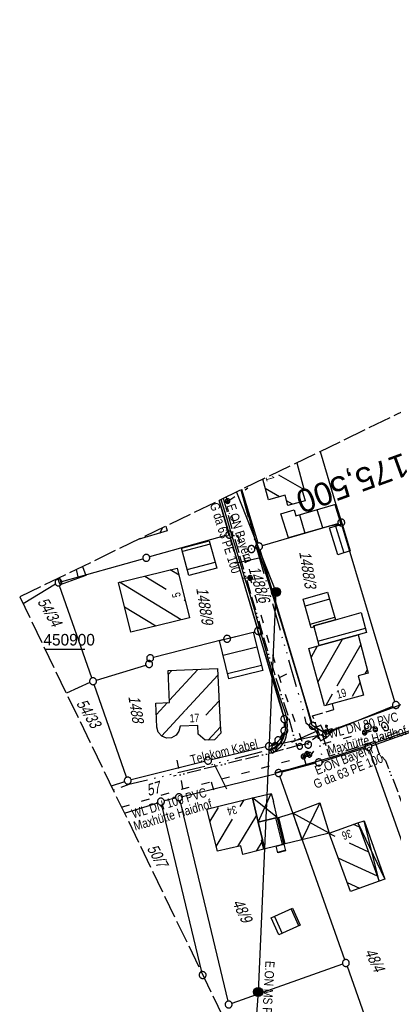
# Model space of a CAD drawing. Extents: x 508513 to 509174, y 450079 to 451036.
# Tile 43 of 51: x 508513 to 508594, y 450823 to 451036. Entities that reach past the tile are written whole.
import ezdxf
from ezdxf.enums import TextEntityAlignment as Align

# ---------------------------------------------------------------- set-up
doc = ezdxf.new("R2010")
doc.units = 0
doc.header["$LTSCALE"] = 10
doc.header["$MEASUREMENT"] = 0
for name, pattern in [('ACAD_ISO03W100', [30, 12, -18]), ('ACAD_ISO13W100', [36, 12, -3, 12, -3, 0, -3, 0, -3]), ('ACAD_ISO14W100', [25.5, 12, -3, 0.5, -3, 0.5, -3, 0.5, -3]), ('LT00', [0]), ('LT14', [0.6, 0.5, -0.1]), ('LT17', [0.15, 0.1, -0.05])]:
    doc.linetypes.add(name, pattern=pattern)
doc.layers.get('0').update_dxf_attribs({"linetype": 'LT00'})
for name, color, linetype in [('--EK_ST-93-1', 30, 'LT17'), ('DFK_BEB_SCHR', 254, 'LT00'), ('DFK_BEBAUUNG', 250, 'LT00'), ('DFK_FLUR_NR', 250, 'LT00'), ('DFK_GZPKT', 250, 'LT00'), ('DFK_HAUSNR', 250, 'LT00'), ('DFK_KATASTER', 250, 'LT00'), ('DFK_VERMPKT', 252, 'LT00'), ('GASLTG', 250, 'ACAD_ISO13W100'), ('GASLTG_TEXT', 250, 'Continuous'), ('STROM_FREILTG', 80, 'STROMFREILEITUNG'), ('STROM_TEXT', 80, 'Continuous'), ('TELEKOM', 210, 'ACAD_ISO14W100'), ('TELEKOM_TEXT', 210, 'Continuous'), ('V121_AFBR_BAB', 250, 'LT00'), ('V121_KA_PRUF', 182, 'LT00'), ('V121_RASTER', 250, 'LT00'), ('V121_RINNE', 182, 'LT00'), ('V121_SINKK', 182, 'LT00'), ('V121_W_HAUS', 130, 'LT00'), ('V122_AFBR_BAB', 250, 'LT00'), ('V122_GEHWEG', 250, 'LT00'), ('V122_H_BORD', 8, 'LT00'), ('V122_KA_PRUF', 182, 'LT00'), ('V122_RINNE', 182, 'LT00'), ('V122_SINKK', 182, 'LT00'), ('V122_STROM', 80, 'LT00'), ('V122_W_HAUS', 130, 'LT00'), ('V122_W_SCHIEB', 130, 'LT00'), ('V122_W_UNT_HY', 130, 'LT00'), ('WASSERLTG', 130, 'ACAD_ISO03W100'), ('WASSERLTG_TEXT', 130, 'Continuous')]:
    doc.layers.add(name, color=color, linetype=linetype)
doc.layers.add('-BLATT_122-RAND', color=7, linetype='LT14', plot=False)
doc.styles.add('Beschrift', font='ARIAL.TTF')
doc.styles.get("Standard").update_dxf_attribs({"font": 'ARIAL.TTF'})
doc.styles.add('Strom', font='txt-alt.shx')
doc.styles.add('Versorgungsltg', font='ARIAL.TTF', dxfattribs={"width": 0.8, "height": 2})
doc.linetypes.add('STROMFREILEITUNG', pattern='A,12.7,-5.5,["xx",Strom,S=2.5,R=0,X=-2.6,Y=-0.85],-4.35', length=22.55)

# ---------------------------------------------------------------- blocks, each defined once
blk = doc.blocks.new('SYMB7010')
at = {"color": 0, "linetype": 'ByBlock'}
for points in [[(-0.031408, 0.499213), (-0.093728, 0.49134), (-0.15457, 0.475719), (-0.212975, 0.452595), (-0.268021, 0.422333), (-0.31884, 0.385411), (-0.36463, 0.342411), (-0.40467, 0.29401), (-0.438329, 0.240973), (-0.465074, 0.184136), (-0.484486, 0.124395), (-0.496256, 0.062692), (-0.5002, 0)], [(-0.5002, 0), (-0.496256, -0.062692), (-0.484486, -0.124395), (-0.465075, -0.184136), (-0.438329, -0.240973), (-0.404671, -0.29401), (-0.36463, -0.342411), (-0.31884, -0.385411), (-0.268021, -0.422333), (-0.212975, -0.452595), (-0.154571, -0.475719), (-0.093728, -0.49134), (-0.031408, -0.499213), (0.031408, -0.499213)], [(0.5002, 0), (0.496256, 0.062692), (0.484485, 0.124395), (0.465074, 0.184136), (0.438329, 0.240973), (0.40467, 0.29401), (0.36463, 0.342411), (0.31884, 0.385411), (0.268021, 0.422333), (0.212975, 0.452595), (0.15457, 0.475719), (0.093728, 0.49134), (0.031408, 0.499213), (-0.031408, 0.499213)], [(0.031408, -0.499213), (0.093728, -0.491341), (0.15457, -0.475719), (0.212975, -0.452595), (0.268021, -0.422333), (0.31884, -0.385411), (0.36463, -0.342411), (0.404671, -0.294011), (0.438329, -0.240974), (0.465075, -0.184136), (0.484486, -0.124395), (0.496256, -0.062692), (0.500201, 0)]]:
    blk.add_lwpolyline(points, dxfattribs=at)
blk = doc.blocks.new('SYMB0003')
at = {"color": 0, "linetype": 'ByBlock'}
for p, q in [((-0.015712, 0), (0.010166, 0.012015)), ((0, -0.021257), (-0.015712, 0)), ((0.010166, 0.012015), (0, -0.021257))]:
    blk.add_line(p, q, dxfattribs=at)
for points in [[(-0.031395, 0.499013), (-0.093691, 0.491144), (-0.154509, 0.475528), (-0.21289, 0.452414), (-0.267913, 0.422164), (-0.318712, 0.385257), (-0.364484, 0.342274), (-0.404509, 0.293893), (-0.438154, 0.240877), (-0.464888, 0.184062), (-0.484292, 0.124345), (-0.496058, 0.062667), (-0.5, 0)], [(-0.5, 0), (-0.496058, -0.062667), (-0.484292, -0.124345), (-0.464888, -0.184062), (-0.438154, -0.240877), (-0.404509, -0.293893), (-0.364485, -0.342274), (-0.318712, -0.385257), (-0.267914, -0.422164), (-0.21289, -0.452414), (-0.154509, -0.475529), (-0.093691, -0.491144), (-0.031395, -0.499014), (0.031395, -0.499014)], [(0.5, 0), (0.496057, 0.062667), (0.484292, 0.124345), (0.464888, 0.184062), (0.438153, 0.240877), (0.404509, 0.293893), (0.364484, 0.342274), (0.318712, 0.385257), (0.267913, 0.422164), (0.21289, 0.452414), (0.154509, 0.475528), (0.093691, 0.491144), (0.031395, 0.499013), (-0.031395, 0.499013)], [(0.031395, -0.499014), (0.093691, -0.491144), (0.154509, -0.475529), (0.21289, -0.452414), (0.267914, -0.422164), (0.318712, -0.385257), (0.364485, -0.342274), (0.404509, -0.293893), (0.438154, -0.240877), (0.464889, -0.184062), (0.484292, -0.124345), (0.496058, -0.062667), (0.5, 0)]]:
    blk.add_lwpolyline(points, dxfattribs=at)
blk = doc.blocks.new('SYMB1120')
at = {"color": 0, "linetype": 'ByBlock'}
for p, q in [((-0.465, -0.183), (0.183, 0.465)), ((-0.183, -0.465), (0.465, 0.183))]:
    blk.add_line(p, q, dxfattribs=at)
for points in [[(-0.031395, 0.499013), (-0.093691, 0.491144), (-0.154509, 0.475528), (-0.21289, 0.452414), (-0.267913, 0.422164), (-0.318712, 0.385257), (-0.364484, 0.342274), (-0.404509, 0.293893), (-0.438154, 0.240877), (-0.464888, 0.184062), (-0.484292, 0.124345), (-0.496058, 0.062667), (-0.5, 0)], [(-0.5, 0), (-0.496058, -0.062667), (-0.484292, -0.124345), (-0.464888, -0.184062), (-0.438154, -0.240877), (-0.404509, -0.293893), (-0.364485, -0.342274), (-0.318712, -0.385257), (-0.267914, -0.422164), (-0.21289, -0.452414), (-0.154509, -0.475529), (-0.093691, -0.491144), (-0.031395, -0.499014), (0.031395, -0.499014)], [(0.5, 0), (0.496057, 0.062667), (0.484292, 0.124345), (0.464888, 0.184062), (0.438153, 0.240877), (0.404509, 0.293893), (0.364484, 0.342274), (0.318712, 0.385257), (0.267913, 0.422164), (0.21289, 0.452414), (0.154509, 0.475528), (0.093691, 0.491144), (0.031395, 0.499013), (-0.031395, 0.499013)], [(0.031395, -0.499014), (0.093691, -0.491144), (0.154509, -0.475529), (0.21289, -0.452414), (0.267914, -0.422164), (0.318712, -0.385257), (0.364485, -0.342274), (0.404509, -0.293893), (0.438154, -0.240877), (0.464889, -0.184062), (0.484292, -0.124345), (0.496058, -0.062667), (0.5, 0)]]:
    blk.add_lwpolyline(points, dxfattribs=at)
blk = doc.blocks.new('SYMB0011')
at = {"color": 0, "linetype": 'ByBlock'}
for p, q in [((0.5, 0), (-0.5, 0)), ((0, 0.5), (0, -0.5))]:
    blk.add_line(p, q, dxfattribs=at)
blk = doc.blocks.new('SYMB1119')
at = {"color": 0, "linetype": 'ByBlock'}
blk.add_line((-0.5, 0), (0.5, 0), dxfattribs=at)
for points in [[(-0.031395, 0.499013), (-0.093691, 0.491144), (-0.154509, 0.475528), (-0.21289, 0.452414), (-0.267913, 0.422164), (-0.318712, 0.385257), (-0.364484, 0.342274), (-0.404509, 0.293893), (-0.438154, 0.240877), (-0.464888, 0.184062), (-0.484292, 0.124345), (-0.496058, 0.062667), (-0.5, 0)], [(-0.5, 0), (-0.496058, -0.062667), (-0.484292, -0.124345), (-0.464888, -0.184062), (-0.438154, -0.240877), (-0.404509, -0.293893), (-0.364485, -0.342274), (-0.318712, -0.385257), (-0.267914, -0.422164), (-0.21289, -0.452414), (-0.154509, -0.475529), (-0.093691, -0.491144), (-0.031395, -0.499014), (0.031395, -0.499014)], [(0.5, 0), (0.496057, 0.062667), (0.484292, 0.124345), (0.464888, 0.184062), (0.438153, 0.240877), (0.404509, 0.293893), (0.364484, 0.342274), (0.318712, 0.385257), (0.267913, 0.422164), (0.21289, 0.452414), (0.154509, 0.475528), (0.093691, 0.491144), (0.031395, 0.499013), (-0.031395, 0.499013)], [(0.031395, -0.499014), (0.093691, -0.491144), (0.154509, -0.475529), (0.21289, -0.452414), (0.267914, -0.422164), (0.318712, -0.385257), (0.364485, -0.342274), (0.404509, -0.293893), (0.438154, -0.240877), (0.464889, -0.184062), (0.484292, -0.124345), (0.496058, -0.062667), (0.5, 0)]]:
    blk.add_lwpolyline(points, dxfattribs=at)
blk = doc.blocks.new('SYMB1121')
at = {"color": 0, "linetype": 'ByBlock'}
blk.add_line((-0.15, 0), (0.15, 0), dxfattribs=at)
for points in [[(-0.5, 0), (-0.49, 0.06), (-0.46, 0.115), (-0.415, 0.165), (-0.355, 0.21), (-0.28, 0.25), (-0.19, 0.275), (-0.1, 0.295), (0, 0.3)], [(0, -0.3), (-0.1, -0.295), (-0.19, -0.275), (-0.28, -0.25), (-0.355, -0.21), (-0.415, -0.165), (-0.46, -0.115), (-0.49, -0.06), (-0.5, 0)], [(0, 0.3), (0.1, 0.295), (0.19, 0.275), (0.28, 0.25), (0.355, 0.21), (0.415, 0.165), (0.46, 0.115), (0.49, 0.06), (0.5, 0)], [(0.5, 0), (0.49, -0.06), (0.46, -0.115), (0.415, -0.165), (0.355, -0.21), (0.28, -0.25), (0.19, -0.275), (0.1, -0.295), (0, -0.3)]]:
    blk.add_lwpolyline(points, dxfattribs=at)
blk = doc.blocks.new('SYMB0652')
at = {"color": 0, "linetype": 'ByBlock'}
blk.add_lwpolyline([(-0.15, -0.075), (0.15, -0.075), (0.15, 0.075), (-0.15, 0.075), (-0.15, -0.075)], dxfattribs=at)
blk = doc.blocks.new('SYMB0702')
at = {"color": 0, "linetype": 'ByBlock'}
for p, q in [((0.1, 0.175), (-0.1, 0.175)), ((0, 0.075), (0, 0.175)), ((0.071716, 0.203284), (0.071716, 0.146716))]:
    blk.add_line(p, q, dxfattribs=at)
for points in [[(0.15, 0.075), (-0.15, 0.075), (-0.15, -0.075), (0.15, -0.075), (0.15, 0.075)], [(-0.071716, 0.203284), (-0.1, 0.175), (-0.071716, 0.146716), (-0.071716, 0.203284)], [(0.071716, 0.203284), (0.1, 0.175), (0.071716, 0.146716)]]:
    blk.add_lwpolyline(points, dxfattribs=at)

msp = doc.modelspace()

# ---------------------------------------------------------------- hatches: boundary and pattern name
at = {"layer": 'STROM_TEXT'}
h = msp.add_hatch(color=256, dxfattribs=at)
edge = h.paths.add_edge_path()
edge.add_arc((508568.18, 450912.37), 1, 0, 360)
h = msp.add_hatch(color=256, dxfattribs=at)
edge = h.paths.add_edge_path()
edge.add_arc((508564.33, 450825.74), 1, 0, 360)

# ---------------------------------------------------------------- linework, layer by layer
at = {"layer": '-BLATT_122-RAND'}
msp.add_lwpolyline([(508512.7, 450911.31), (508915.59, 450078.66), (509173.94, 450203.66), (508771.04, 451036.31), (508512.7, 450911.31)], dxfattribs=at)
at = {"layer": 'DFK_BEB_SCHR'}
for p, q in [((508568.74, 450937.72), (508574.26, 450934.56)), ((508568.98, 450932.98), (508565.87, 450934.76)), ((508571.75, 450931.39), (508570.49, 450932.11)), ((508580.94, 450931.29), (508582.24, 450927.04)), ((508578.3, 450926.23), (508577.09, 450930.17)), ((508573.25, 450929.05), (508574.46, 450925.12)), ((508543.07, 450925.13), (508543.7, 450926.31)), ((508581.06, 450926.65), (508582.85, 450920.82)), ((508553.95, 450922.71), (508547.94, 450921.12)), ((508548.98, 450917.25), (508555, 450918.85)), ((508525.46, 450915.39), (508524.96, 450917.24)), ((508547.19, 450916), (508545.26, 450917.18)), ((508521.3, 450915.47), (508521.69, 450914)), ((508547.69, 450906.36), (508534.29, 450914.46)), ((508539.77, 450915.82), (508544.43, 450913)), ((508548.3, 450910.66), (508548.54, 450910.51)), ((508579.79, 450910.78), (508574.53, 450909.28)), ((508535.38, 450909.13), (508542.18, 450905.01)), ((508575.58, 450905.42), (508580.89, 450906.93)), ((508577.26, 450901.72), (508587.55, 450904.54)), ((508577.27, 450892.85), (508582.59, 450902.15)), ((508564.05, 450900.42), (508556.73, 450898.61)), ((508577.13, 450900.66), (508575.77, 450898.28)), ((508586.53, 450900.98), (508581.38, 450891.99)), ((508544.85, 450894.52), (508545.62, 450895.36)), ((508551.28, 450895.59), (508545.14, 450888.93)), ((508557.69, 450894.73), (508565.02, 450896.54)), ((508587.51, 450894.64), (508587.99, 450895.48)), ((508548.62, 450886.8), (508555.59, 450894.37)), ((508584.73, 450889.79), (508586.42, 450892.73)), ((508555.86, 450888.76), (508553.03, 450885.7)), ((508580.36, 450890.21), (508578.99, 450887.8)), ((508544.66, 450888.42), (508542.28, 450885.83)), ((508543.42, 450881.17), (508548.53, 450886.71)), ((508553.48, 450880.27), (508556.14, 450883.16)), ((508560.46, 450865.94), (508561.3, 450867.32)), ((508555.66, 450865.72), (508553.85, 450862.74)), ((508555.23, 450857.28), (508558.8, 450863.2)), ((508563.98, 450864.02), (508559.87, 450857.24)), ((508569.62, 450857.67), (508568.18, 450863.47)), ((508570.19, 450857.82), (508568.8, 450863.56)), ((508586.29, 450861.42), (508584.96, 450862.04)), ((508579.76, 450860.05), (508580.93, 450859.5)), ((508563.94, 450856.23), (508565.16, 450858.25)), ((508565.26, 450858.65), (508565.75, 450856.69)), ((508584, 450858.07), (508588.23, 450856.1)), ((508568.55, 450856.01), (508570.18, 450856.46)), ((508590.17, 450850.79), (508581.68, 450854.74)), ((508583.6, 450849.43), (508586.24, 450848.2)), ((508567.85, 450842.11), (508569.5, 450838.43)), ((508573.15, 450840.07), (508571.5, 450843.75))]:
    msp.add_line(p, q, dxfattribs=at)
at = {"layer": 'DFK_BEBAUUNG'}
for p, q in [((508563.07, 450867.76), (508567.17, 450868.74)), ((508568.44, 450863.53), (508563.07, 450867.76)), ((508564.34, 450862.52), (508563.07, 450867.76)), ((508564.34, 450862.52), (508567.17, 450868.74)), ((508567.17, 450868.74), (508567.62, 450867)), ((508568.44, 450863.53), (508567.62, 450867)), ((508571.8, 450864.44), (508577.67, 450866.71)), ((508577.67, 450866.71), (508573.81, 450858.67)), ((508577.67, 450866.71), (508579.72, 450860.15)), ((508568.44, 450863.53), (508564.34, 450862.52)), ((508579.72, 450860.15), (508571.8, 450864.44)), ((508585.94, 450862.39), (508587.25, 450862.83)), ((508585.94, 450862.39), (508591.78, 450850.17)), ((508590.55, 450849.73), (508587.25, 450862.83)), ((508587.25, 450862.83), (508591.78, 450850.17)), ((508579.72, 450860.15), (508573.81, 450858.67)), ((508591.78, 450850.17), (508590.55, 450849.73))]:
    msp.add_line(p, q, dxfattribs=at)
for points in [[(508572.68, 450940.33), (508574.3, 450934.43), (508573.88, 450934.32), (508574.47, 450932.14), (508570.76, 450931.12), (508570.17, 450933.3), (508566.53, 450932.32)], [(508566.53, 450932.32), (508565.32, 450936.77)], [(508581.17, 450931.36), (508582.48, 450927.08), (508579.67, 450926.62), (508570.86, 450924.08), (508569.2, 450929.28), (508572.1, 450930.16), (508572.49, 450928.83), (508581.17, 450931.36)], [(508582.48, 450927.08), (508584.26, 450921.26), (508581.54, 450920.41), (508579.78, 450926.27), (508582.48, 450927.08)], [(508544.3, 450926.6), (508544.6, 450925.59), (508538.35, 450923.72)], [(508547.74, 450921.86), (508553.75, 450923.45), (508555.35, 450917.56), (508549.33, 450915.94), (508547.74, 450921.86)], [(508526.28, 450917.88), (508526.99, 450915.96), (508521.44, 450913.91), (508520.94, 450915.3)], [(508546.81, 450917.56), (508549.46, 450906.79), (508536.73, 450903.68), (508534.07, 450914.41), (508546.81, 450917.56)], [(508574.1, 450910.84), (508579.35, 450912.33), (508581.07, 450906.3), (508576.4, 450905.02), (508576.45, 450904.83), (508575.8, 450904.63), (508574.1, 450910.84)], [(508576.4, 450905.02), (508581.07, 450906.3), (508586.66, 450907.89), (508587.81, 450903.57), (508585.97, 450903.07), (508577.51, 450900.77), (508576.45, 450904.83), (508576.4, 450905.02)], [(508555.93, 450901.84), (508563.24, 450903.64), (508565.31, 450895.38), (508557.98, 450893.57), (508555.93, 450901.84)], [(508577.51, 450900.77), (508585.97, 450903.07), (508588.17, 450894.82), (508586.01, 450894.23), (508587.15, 450890.04), (508578.68, 450887.72), (508575.26, 450900.12), (508577.51, 450900.77)], [(508544.81, 450895.33), (508555.52, 450895.77), (508556.1, 450883.7), (508556.24, 450881.81), (508554.86, 450880.32), (508552.82, 450880.25), (508551.35, 450881.6), (508551.25, 450883.48), (508547.41, 450883.32), (508547.18, 450882.23), (508546.54, 450881.34), (508545.57, 450880.76), (508544.47, 450880.72), (508543.44, 450881.15), (508542.71, 450882), (508542.41, 450883.07), (508542.17, 450888.3), (508545.16, 450888.44), (508544.81, 450895.33)], [(508553.2, 450865.33), (508563.07, 450867.76), (508564.34, 450862.52), (508565.3, 450858.66), (508565.07, 450858.6), (508565.57, 450856.65), (508561.04, 450855.5), (508560.6, 450857.41), (508555.49, 450856.23), (508553.2, 450865.33)], [(508565.3, 450858.66), (508564.34, 450862.52), (508568.44, 450863.53), (508568.48, 450863.46), (508569.86, 450857.74), (508568.24, 450857.29), (508565.57, 450856.65), (508565.07, 450858.6), (508565.3, 450858.66)], [(508569.86, 450857.74), (508568.48, 450863.46), (508571.8, 450864.44), (508573.81, 450858.67), (508569.86, 450857.74)], [(508585.94, 450862.39), (508590.55, 450849.73), (508584.3, 450847.51), (508579.72, 450860.15), (508585.94, 450862.39)], [(508568.24, 450857.29), (508569.86, 450857.74), (508570.22, 450856.29), (508568.58, 450855.88), (508568.24, 450857.29)], [(508571.75, 450843.87), (508573.4, 450840.19), (508568.83, 450838.13), (508567.17, 450841.8), (508571.75, 450843.87)]]:
    msp.add_lwpolyline(points, dxfattribs=at)
at = {"layer": 'DFK_KATASTER'}
for p, q in [((508577.73, 450942.77), (508582.11, 450928.14)), ((508564.31, 450922.95), (508560.82, 450934.59)), ((508557.85, 450925.51), (508555.86, 450932.19)), ((508565.24, 450922.44), (508581.6, 450927.21)), ((508593.94, 450888.61), (508582.54, 450926.7)), ((508557.34, 450924.59), (508540.82, 450919.96)), ((508558.27, 450924.07), (508564.08, 450904.65)), ((508575.92, 450884.11), (508564.74, 450921.51)), ((508521.81, 450914.64), (508539.38, 450919.56)), ((508520.83, 450915.14), (508520.8, 450915.23)), ((508520.45, 450914.05), (508513.42, 450909.8)), ((508528.32, 450893.75), (508521.34, 450913.73)), ((508558.33, 450902.41), (508563.56, 450903.75)), ((508556.87, 450902.05), (508541.67, 450898.21)), ((508569.78, 450885.56), (508564.51, 450903.21)), ((508529.29, 450893.26), (508539.99, 450896.54)), ((508527.89, 450892.73), (508522.8, 450890.42)), ((508535.84, 450872.23), (508528.82, 450892.33)), ((508579.73, 450881.99), (508593.46, 450887.61)), ((508588.91, 450879.08), (508609.95, 450886.47)), ((508569.99, 450884.09), (508569.99, 450883.07)), ((508576.78, 450883.01), (508578.39, 450882.08)), ((508567.38, 450879.13), (508578.31, 450881.55)), ((508569.59, 450881.69), (508569.07, 450880.88)), ((508565.92, 450878.8), (508554.2, 450876.01)), ((508568.04, 450879.85), (508567.28, 450879.37)), ((508578.17, 450875.68), (508587.48, 450878.6)), ((508598.29, 450850.34), (508588.45, 450878.12)), ((508552.74, 450875.66), (508536.82, 450871.7)), ((508576.73, 450875.27), (508569.47, 450873.35)), ((508547.91, 450868.09), (508568.01, 450872.98)), ((508583.06, 450832.72), (508568.99, 450872.45)), ((508535.38, 450871.28), (508532.52, 450870.34)), ((508546.45, 450867.73), (508544.01, 450867.14)), ((508535.36, 450864.47), (508542.57, 450866.73)), ((508552.13, 450830.13), (508543.46, 450866.23)), ((508547.36, 450867.18), (508557.76, 450823.75)), ((508582.6, 450831.76), (508558.64, 450823.27)), ((508583.56, 450831.3), (508615.3, 450741.66))]:
    msp.add_line(p, q, dxfattribs=at)
at = {"layer": 'GASLTG', "ltscale": 0.025, "flags": 128}
for points in [[(508556.74, 450932.62), (508557.68, 450929.49), (508558.95, 450924.88), (508560.65, 450919.02), (508566.92, 450897.73), (508570.77, 450885.49), (508572.68, 450879.03), (508570, 450878.29), (508567.04, 450877.49), (508546.01, 450872.45)], [(508572.68, 450879.03), (508574.9, 450879.57), (508577.59, 450881.52), (508576.11, 450885.52), (508580.71, 450886.89), (508580.43, 450888.2)], [(508577.59, 450881.52), (508578.27, 450881.28), (508579.7, 450876.84), (508581.51, 450877.37), (508589.57, 450880.07), (508594.95, 450882.19)], [(508589.57, 450880.07), (508590.44, 450877.44), (508591.89, 450875.9), (508603.51, 450845.87), (508606.73, 450843.72), (508610.06, 450843.51), (508613.31, 450844.14), (508613.74, 450844.68), (508613.77, 450846.38), (508613.92, 450846.93), (508614.56, 450847.2), (508620.11, 450849.26), (508621.17, 450849.62), (508621.35, 450849.1)]]:
    msp.add_lwpolyline(points, dxfattribs=at)
at = {"layer": 'STROM_FREILTG', "ltscale": 0.05, "flags": 128}
msp.add_lwpolyline([(508559.64, 450934.02), (508568.18, 450912.37), (508564.33, 450825.74), (508562.94, 450807.48)], dxfattribs=at)
at = {"layer": 'STROM_TEXT'}
for centre in [(508568.18, 450912.37), (508564.33, 450825.74)]:
    msp.add_circle(centre, 1, dxfattribs=at)
at = {"layer": 'TELEKOM', "ltscale": 0.05, "flags": 128}
for points in [[(508560.55, 450934.46), (508564.68, 450919.43), (508573.55, 450888.45), (508574.67, 450884.05), (508577.02, 450882.21), (508578.75, 450873.67)], [(508564.55, 450919.66), (508559.29, 450918.56)], [(508577.02, 450882.21), (508569.77, 450879), (508554.78, 450875.08), (508536.36, 450870.64), (508532.94, 450869.47)], [(508554.77, 450875.07), (508557.7, 450869.2)]]:
    msp.add_lwpolyline(points, dxfattribs=at)
at = {"layer": 'V121_AFBR_BAB'}
msp.add_line((508596.57, 450888.42), (508590.7, 450886.27), dxfattribs=at)
for points in [[(508575.85, 450883.9), (508574.18, 450889.72), (508569.39, 450905.68), (508563.98, 450922.78), (508560.7, 450934.53)], [(508570.65, 450883.07), (508570.66, 450883.42), (508570.63, 450884.15), (508570.54, 450884.88), (508570.41, 450885.51), (508570.24, 450886.13), (508570.04, 450886.75), (508569.83, 450887.37), (508569.61, 450887.98), (508569.04, 450889.59), (508568.51, 450891.2), (508568, 450892.82), (508567.51, 450894.44), (508567.04, 450896.07), (508566.57, 450897.69), (508566.12, 450899.32), (508565.67, 450900.95), (508565.22, 450902.58), (508564.76, 450904.21), (508564.14, 450906.4), (508563.5, 450908.58), (508562.85, 450910.77), (508562.2, 450912.95), (508561.53, 450915.13), (508560.87, 450917.31), (508560.21, 450919.49), (508559.54, 450921.67), (508558.64, 450924.68), (508557.73, 450927.69), (508556.84, 450930.71), (508556.33, 450932.42)]]:
    msp.add_lwpolyline(points, dxfattribs=at)
at = {"layer": 'V121_RASTER'}
msp.add_line((508518.17, 450900), (508526.79, 450900), dxfattribs=at)
at = {"layer": 'V121_RINNE', "color": 186}
msp.add_lwpolyline([(508555.88, 450932.2), (508559.06, 450921.54), (508564.25, 450904.06), (508569.13, 450887.87), (508570.06, 450884.75), (508570.18, 450884.21), (508570.23, 450883.65), (508570.22, 450883.08), (508570.21, 450883)], dxfattribs=at)
at = {"layer": 'V122_AFBR_BAB'}
msp.add_line((508596.57, 450888.42), (508578.74, 450881.89), dxfattribs=at)
for points in [[(508578.74, 450881.89), (508575.99, 450883.42), (508574.18, 450889.72), (508569.39, 450905.68), (508563.98, 450922.78), (508560.7, 450934.53)], [(508566.85, 450878.01), (508567.44, 450878.26), (508567.69, 450877.76), (508567.94, 450877.9), (508568.18, 450878.05), (508568.73, 450878.44), (508569.23, 450878.89), (508569.55, 450879.28), (508569.84, 450879.69), (508570.08, 450880.13), (508570.25, 450880.57), (508570.38, 450881.02), (508570.48, 450881.48), (508570.56, 450881.94), (508570.63, 450882.68), (508570.66, 450883.42), (508570.63, 450884.15), (508570.54, 450884.88), (508570.41, 450885.51), (508570.24, 450886.13), (508570.04, 450886.75), (508569.83, 450887.37), (508569.61, 450887.98), (508569.04, 450889.59), (508568.51, 450891.2), (508568, 450892.82), (508567.51, 450894.44), (508567.04, 450896.07), (508566.57, 450897.69), (508566.12, 450899.32), (508565.67, 450900.95), (508565.22, 450902.58), (508564.76, 450904.21), (508564.14, 450906.4), (508563.5, 450908.58), (508562.85, 450910.77), (508562.2, 450912.95), (508561.53, 450915.13), (508560.87, 450917.31), (508560.21, 450919.49), (508559.54, 450921.67), (508558.64, 450924.68), (508557.73, 450927.69), (508556.84, 450930.71), (508556.33, 450932.42)], [(508567.94, 450873.21), (508569.73, 450873.68), (508571.53, 450874.15), (508573.32, 450874.63), (508575.11, 450875.12), (508576.9, 450875.62), (508578.68, 450876.14), (508580.45, 450876.67), (508582.23, 450877.23), (508584, 450877.81), (508585.76, 450878.4), (508587.53, 450879), (508589.79, 450879.78), (508592.04, 450880.56), (508594.3, 450881.35), (508596.55, 450882.15), (508598.81, 450882.94)]]:
    msp.add_lwpolyline(points, dxfattribs=at)
at = {"layer": 'V122_GEHWEG'}
msp.add_lwpolyline([(508569.93, 450881.96), (508569.69, 450881.54), (508569.44, 450881.13), (508569.18, 450880.72), (508568.93, 450880.36), (508568.66, 450880.03), (508568.35, 450879.73), (508567.98, 450879.46), (508567.57, 450879.24), (508567.14, 450879.05), (508566.7, 450878.88)], dxfattribs=at)
at = {"layer": 'V122_H_BORD'}
for points in [[(508570.07, 450881.95), (508569.93, 450881.96), (508569.83, 450881.55), (508569.72, 450881.15), (508569.59, 450880.75), (508569.43, 450880.37), (508569.24, 450880), (508569.01, 450879.66), (508568.75, 450879.35), (508568.41, 450879.06), (508568.05, 450878.8), (508567.65, 450878.57), (508567.24, 450878.37), (508566.82, 450878.17)], [(508587.53, 450879), (508587.58, 450878.91), (508580.43, 450876.56), (508567.96, 450873.07)]]:
    msp.add_lwpolyline(points, dxfattribs=at)
at = {"layer": 'V122_RINNE', "color": 186}
msp.add_line((508568.18, 450878.05), (508567.93, 450878.5), dxfattribs=at)
msp.add_lwpolyline([(508555.88, 450932.2), (508559.06, 450921.54), (508564.25, 450904.06), (508569.13, 450887.87), (508570.06, 450884.75), (508570.18, 450884.21), (508570.23, 450883.65), (508570.22, 450883.08), (508570.16, 450882.51), (508570.07, 450881.95), (508569.99, 450881.52), (508569.89, 450881.11), (508569.77, 450880.71), (508569.61, 450880.32), (508569.4, 450879.93), (508569.14, 450879.57), (508568.85, 450879.24), (508568.55, 450878.98), (508568.25, 450878.73), (508567.93, 450878.5)], dxfattribs=at)
at = {"layer": 'WASSERLTG', "ltscale": 0.015, "flags": 128}
for points in [[(508557.73, 450932.07), (508562.07, 450934.89)], [(508534.73, 450865.77), (508548.05, 450869.74), (508548.05, 450869.74), (508554.16, 450871.26), (508554.17, 450871.26), (508574.14, 450876.71), (508574.14, 450876.71), (508574.96, 450876.94), (508568.91, 450893.87), (508568.91, 450893.87), (508562.58, 450915.44), (508562.58, 450915.44), (508557.73, 450932.07), (508557.73, 450932.07), (508557.43, 450932.95)], [(508562.58, 450915.44), (508561.02, 450915.3)], [(508568.91, 450893.87), (508572.96, 450895.68)], [(508574.96, 450876.94), (508575.46, 450877.08), (508575.84, 450877.2), (508577.44, 450879.14), (508577.62, 450879.29), (508587.4, 450881.88), (508589.71, 450882.58), (508591.77, 450883.11)], [(508548.05, 450869.74), (508546.81, 450875.92)], [(508574.14, 450876.71), (508574.63, 450875.08)], [(508554.16, 450871.26), (508555.08, 450868.05)]]:
    msp.add_lwpolyline(points, dxfattribs=at)

# ---------------------------------------------------------------- block references
at = {"layer": 'DFK_GZPKT', "xscale": 1.500000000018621, "yscale": 1.5, "zscale": 1.5, "rotation": 264.7377099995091}
for p in [(508582.32, 450927.42), (508558.06, 450924.79), (508564.52, 450922.23), (508540.1, 450919.76), (508521.09, 450914.44), (508564.29, 450903.93), (508557.6, 450902.23), (508540.71, 450896.76), (508540.94, 450898.03), (508528.57, 450893.04), (508594.15, 450887.89), (508569.99, 450884.84), (508569.99, 450882.32), (508576.13, 450883.39), (508579.04, 450881.71), (508568.67, 450880.25), (508566.65, 450878.97), (508588.2, 450878.83), (508553.47, 450875.84), (508577.45, 450875.46), (508568.74, 450873.16), (508536.09, 450871.52), (508543.28, 450866.96), (508547.18, 450867.91), (508583.31, 450832.01), (508552.3, 450829.4), (508557.93, 450823.02)]:
    msp.add_blockref('SYMB7010', p, dxfattribs=at)
at = {"layer": 'DFK_VERMPKT', "xscale": 1.200000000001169, "yscale": 1.200000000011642, "zscale": 1.2, "rotation": 264.7377100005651}
msp.add_blockref('SYMB7010', (508573.34, 450878.92), dxfattribs=at)
at = {"layer": 'V121_KA_PRUF', "color": 186, "xscale": 1.5, "yscale": 1.5, "zscale": 1.5, "rotation": 279.0666}
msp.add_blockref('SYMB0003', (508562.87, 450921.67), dxfattribs=at)
at = {"layer": 'V121_SINKK', "color": 186, "xscale": 4.499999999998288, "yscale": 4.500000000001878, "zscale": 4.5, "rotation": 286.6628387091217}
msp.add_blockref('SYMB0652', (508564.65, 450903.77), dxfattribs=at)
at = {"layer": 'V121_W_HAUS', "rotation": 279.0666}
for p in [(508557.71, 450932.06), (508562.59, 450915.41)]:
    msp.add_blockref('SYMB1120', p, dxfattribs=at)
at = {"layer": 'V122_GEHWEG', "xscale": 0.1, "yscale": 0.1, "zscale": 0.1, "rotation": 295.821}
for p in [(508569.18, 450880.72), (508566.7, 450878.88), (508568.35, 450879.73)]:
    msp.add_blockref('SYMB0011', p, dxfattribs=at)
at = {"layer": 'V122_KA_PRUF', "color": 186, "xscale": 1.5, "yscale": 1.5, "zscale": 1.5, "rotation": 295.821}
for p in [(508562.87, 450921.67), (508588.06, 450883.15), (508575.15, 450879.31)]:
    msp.add_blockref('SYMB0003', p, dxfattribs=at)
at = {"layer": 'V122_SINKK', "color": 186, "zscale": 4.5}
for p, xscale, yscale, rotation in [((508564.65, 450903.77), 4.50000000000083, 4.500000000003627, 285.5792686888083), ((508579.64, 450882.15), 4.499999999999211, 4.49999999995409, 20.81653361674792), ((508567.78, 450878.13), 4.499999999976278, 4.500000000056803, 31.1060696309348)]:
    msp.add_blockref('SYMB0652', p, dxfattribs=dict(at, xscale=xscale, yscale=yscale, rotation=rotation))
at = {"layer": 'V122_STROM', "xscale": 10, "yscale": 10, "zscale": 10, "rotation": 295.821}
msp.add_blockref('SYMB0702', (508577.86, 450881.84), dxfattribs=at)
at = {"layer": 'V122_W_HAUS', "rotation": 295.821}
for p in [(508557.71, 450932.06), (508562.59, 450915.41), (508587.38, 450881.93), (508589.69, 450882.62), (508574.14, 450876.74)]:
    msp.add_blockref('SYMB1120', p, dxfattribs=at)
at = {"layer": 'V122_W_SCHIEB', "rotation": 295.821}
for p in [(508574.91, 450877.29), (508575.44, 450877.12)]:
    msp.add_blockref('SYMB1119', p, dxfattribs=at)
at = {"layer": 'V122_W_UNT_HY', "xscale": 2, "yscale": 2, "zscale": 2, "rotation": 295.821}
msp.add_blockref('SYMB1121', (508591.78, 450883.21), dxfattribs=at)

# ---------------------------------------------------------------- texts
at = {"layer": '--EK_ST-93-1', "style": 'Beschrift'}
msp.add_text('175,500', height=5, rotation=-159.9923, dxfattribs=at).set_placement((508596.62, 450940.24), align=Align.MIDDLE_LEFT)
at = {"layer": 'DFK_FLUR_NR', "oblique": 13.754, "width": 0.75}
for s, rotation, p in [('1488/3', 279.0666, (508573.2, 450920.99)), ('1488/6', -72.6446, (508562.18, 450917.5)), ('1488/9', 279.0666, (508550.9, 450913.16)), ('54/34', 300.3593, (508516.45, 450910.26)), ('54/33', 301.4463, (508524.85, 450888.23)), ('1488', 279.0666, (508536.21, 450889.7)), ('57', 17.2645, (508540.55, 450868.13)), ('50/7', 299.3734, (508540.18, 450856.84)), ('48/9', 295.821, (508558.65, 450845.11)), ('48/4', 295.821, (508587.3, 450834.44))]:
    msp.add_text(s, height=2.5, rotation=rotation, dxfattribs=at).set_placement(p)
at = {"layer": 'DFK_HAUSNR', "width": 0.75}
for s, rotation, p in [('1', -74.7611, (508565.92, 450937.22)), ('5', -256.1771, (508547.6, 450911.42)), ('19', 15.3175, (508581.56, 450889.24)), ('17', 2.3065, (508549.53, 450884.14)), ('34', -166.1705, (508559.48, 450866.15)), ('36', -160.1941, (508584.21, 450861.02))]:
    msp.add_text(s, height=1.8, rotation=rotation, dxfattribs=at).set_placement(p)
at = {"layer": 'GASLTG_TEXT', "insert": (508558.78, 450924.58), "char_height": 2, "attachment_point": 5, "rotation": 287.7941, "style": 'Versorgungsltg'}
msp.add_mtext('E.ON Bayern\\PG da 63 PE 100', dxfattribs=at)
at = {"layer": 'GASLTG_TEXT', "insert": (508583.34, 450874.81), "char_height": 2, "attachment_point": 5, "rotation": 21.737, "line_spacing_factor": 0.8, "style": 'Versorgungsltg'}
msp.add_mtext('E.ON Bayern\\PG da 63 PE 100', dxfattribs=at)
at = {"layer": 'STROM_TEXT', "insert": (508566.02, 450822.25), "char_height": 2, "attachment_point": 5, "rotation": 266.7207, "line_spacing_factor": 1.1, "style": 'Versorgungsltg'}
msp.add_mtext('E.ON MS Freileitung', dxfattribs=at)
at = {"layer": 'TELEKOM_TEXT', "style": 'Versorgungsltg', "width": 0.8}
msp.add_text('Telekom Kabel', height=2, rotation=14.0844, dxfattribs=at).set_placement((508557.15, 450876.82), align=Align.CENTER)
at = {"layer": 'V121_RASTER', "width": 0.955}
msp.add_text(' 450900', height=2.5, rotation=-0.0007, dxfattribs=at).set_placement((508516.91, 450900.78))
at = {"layer": 'WASSERLTG_TEXT', "insert": (508588.15, 450879.29), "char_height": 2, "attachment_point": 8, "rotation": 14.2458, "style": 'Versorgungsltg'}
msp.add_mtext('WL DN 80 PVC\\PMaxhütte Haidhof', dxfattribs=at)
at = {"layer": 'WASSERLTG_TEXT', "insert": (508544.76, 450867.62), "char_height": 2, "attachment_point": 2, "rotation": 16.5774, "line_spacing_factor": 0.8, "style": 'Versorgungsltg'}
msp.add_mtext('WL DN 100 PVC\\PMaxhütte Haidhof', dxfattribs=at)

doc.saveas('drawing.dxf')
